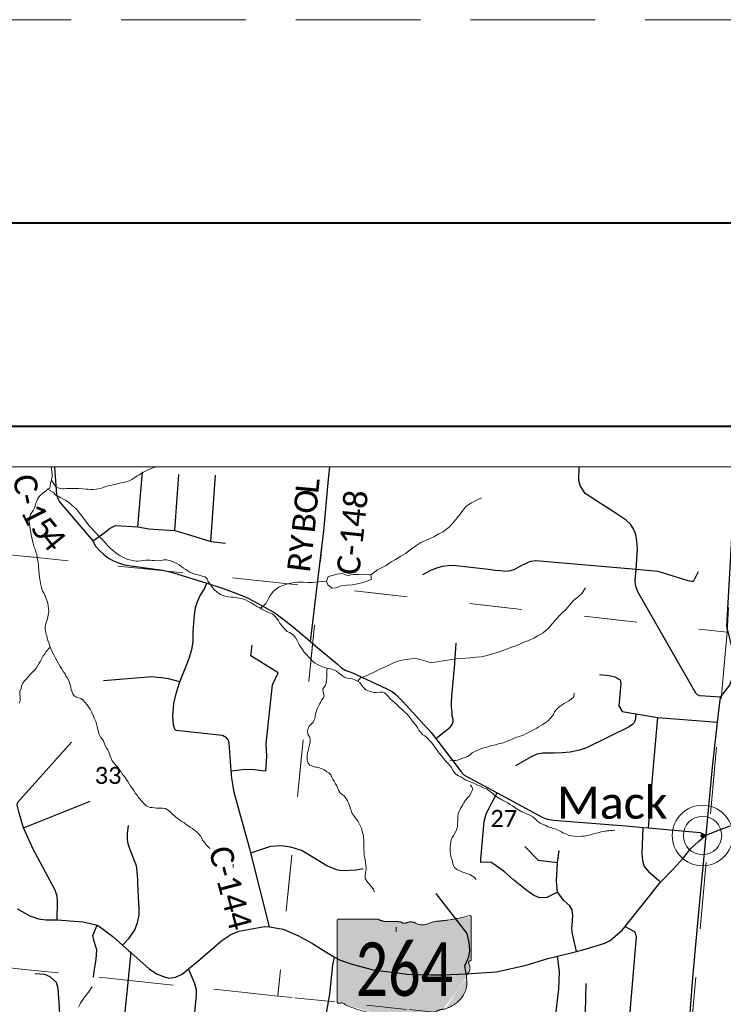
# Paper-space layout 'Layout1' of a CAD drawing. Extents: x 0 to 39.3, y 0 to 22.
# Tile 118 of 131: x 4.3 to 6, y 19.6 to 22. Entities that reach past the tile are written whole.
import ezdxf
from ezdxf.enums import TextEntityAlignment as Align

# ---------------------------------------------------------------- set-up
doc = ezdxf.new("R2010")
doc.units = 0
doc.header["$MEASUREMENT"] = 0
doc.linetypes.add('DGN Style 1', pattern=[0.184576, 0.000307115, -0.184269])
doc.linetypes.add('DGN Style 3', pattern=[0.429961, 0.307115, -0.122846])
doc.layers.add('GM_X_Corporation', color=7, linetype='DGN Style 1', lineweight=13, transparency=0.75)
for name, color, linetype, lineweight in [('GM_X_County_Road', 3, 'Continuous', 30), ('GM_X_County_Road_Text', 3, 'Continuous', 0), ('GM_X_Minor_Lake', 5, 'Continuous', 0), ('GM_X_Minor_River', 5, 'Continuous', 0), ('GM_X_Section_Text', 7, 'Continuous', 0), ('GM_X_State_Route', 1, 'Continuous', 30), ('GM_X_State_Shield', 7, 'Continuous', 0), ('GM_X_Township_Road', 4, 'Continuous', 30), ('GM_X_Unincorporated', 1, 'Continuous', 0), ('GM_X_Unincorporated_Location', 2, 'Continuous', 140), ('GM_X_Unincorporated_Text', 7, 'Continuous', 0), ('SH_Border', 7, 'Continuous', 40), ('SH_Data', 7, 'Continuous', 0)]:
    doc.layers.add(name, color=color, linetype=linetype, lineweight=lineweight)
doc.layers.add('GM_X_State_Location', color=7, linetype='Continuous', lineweight=13, plot=False)
doc.layers.add('SH_Cut_Line', color=7, linetype='DGN Style 3', lineweight=0, plot=False)
doc.styles.add('Style-Calibri Light', font='calibril.ttf')

# ---------------------------------------------------------------- blocks, each defined once
blk = doc.blocks.new('M1-H5_3')
at = {"layer": 'GM_X_State_Shield', "linetype": 'Continuous', "lineweight": 13, "extrusion": (0, 0, -1)}
h = blk.add_hatch(color=254, dxfattribs=at)
edge = h.paths.add_edge_path()
edge.add_line((-889, 90), (-889, 642))
edge.add_ellipse((-870, 645), major_axis=(-19.4, 0), ratio=0.8, start_angle=-97.738, end_angle=8.1379, ccw=False)
edge.add_ellipse((-270, 2057), major_axis=(-1845, 0), ratio=0.8, start_angle=71.0935, end_angle=84.1555)
edge.add_ellipse((-505, 294), major_axis=(-371, 0), ratio=0.8, start_angle=239.2311, end_angle=262.6538, ccw=False)
edge.add_ellipse((-256, 651), major_axis=(-141, 0), ratio=0.8, start_angle=65.1718, end_angle=126.1438)
edge.add_ellipse((-104, 484), major_axis=(-117, 0), ratio=0.8, start_angle=240.8589, end_angle=305.5333, ccw=False)
edge.add_ellipse((-22, 606), major_axis=(-56.4, 0), ratio=0.8, start_angle=62.8976, end_angle=140.2079)
edge.add_ellipse((138, 23), major_axis=(-702, 0), ratio=0.8, start_angle=265.0117, end_angle=279.5133, ccw=False)
edge.add_ellipse((203, 739), major_axis=(-196, 0), ratio=0.8, start_angle=88.8881, end_angle=128.3805)
edge.add_line((324, 616), (834, 616))
edge.add_ellipse((831, 600), major_axis=(-20.2, 0), ratio=0.8, start_angle=171.8699, end_angle=261.8699, ccw=False)
edge.add_line((851, 598), (851, -459))
edge.add_ellipse((831, -461), major_axis=(-20.3, 0), ratio=0.8, start_angle=101.6934, end_angle=188.0416, ccw=False)
edge.add_ellipse((828, -353), major_axis=(-155, 0), ratio=0.8, start_angle=79.3961, end_angle=92.661, ccw=False)
edge.add_ellipse((796, -520), major_axis=(-56, 0), ratio=0.8, start_angle=266.7283, end_angle=330.2516)
edge.add_ellipse((89, 430), major_axis=(-1333, 0), ratio=0.8, start_angle=102.8015, end_angle=119.5871, ccw=False)
edge.add_ellipse((487, -933), major_axis=(-417, 0), ratio=0.8, start_angle=284.164, end_angle=312.8158)
edge.add_ellipse((36, -525), major_axis=(-265, 0), ratio=0.8, start_angle=73.7082, end_angle=129.2996, ccw=False)
edge.add_ellipse((-117, -890), major_axis=(-217, 0), ratio=0.8, start_angle=248.7901, end_angle=274.3049)
edge.add_ellipse((-137, -604), major_axis=(-141, 0), ratio=0.8, start_angle=44.4507, end_angle=91.223, ccw=False)
edge.add_ellipse((-264, -706), major_axis=(-39.7, 0), ratio=0.8, start_angle=227.3516, end_angle=294.2483)
edge.add_ellipse((-247, -561), major_axis=(-149, 0), ratio=0.8, start_angle=36.7229, end_angle=77.1268, ccw=False)
edge.add_ellipse((-568, -755), major_axis=(-253, 0), ratio=0.8, start_angle=217.4232, end_angle=265.5969)
edge.add_ellipse((-373, -212), major_axis=(-462, 0), ratio=0.8, start_angle=-8.9858, end_angle=67.6911, ccw=False)
edge.add_ellipse((-959, -142), major_axis=(-131, 0), ratio=0.8, start_angle=173.0704, end_angle=223.1935)
edge.add_ellipse((-694, -21), major_axis=(-180, 0), ratio=0.8, start_angle=-23.6496, end_angle=19.967, ccw=False)
edge.add_ellipse((-885, 49), major_axis=(-30, 0), ratio=0.8, start_angle=149.663, end_angle=252.056)
edge.add_ellipse((-869, 88), major_axis=(-20.7, 0), ratio=0.8, start_angle=-7.7341, end_angle=70.3962, ccw=False)
edge.add_line((-889, 90), (-889, 90))
at = {"layer": 'GM_X_State_Shield', "color": 7, "linetype": 'Continuous', "lineweight": 13}
blk.add_rational_spline([(889, 90), (889, 367), (889, 643), (892, 663), (868, 660), (668, 605), (457, 588), (381, 580), (315, 549), (240, 521), (173, 560), (112, 595), (47, 566), (7, 549), (-22, 577), (-110, 589), (-199, 583), (-269, 581), (-324, 616), (-579, 616), (-834, 616), (-854, 614), (-851, 598), (-851, 70), (-851, -458), (-854, -474), (-835, -477), (-817, -477), (-799, -475), (-764, -473), (-747, -497), (-576, -575), (-384, -610), (-281, -631), (-203, -689), (-95, -759), (39, -728), (85, -714), (134, -717), (195, -718), (237, -683), (257, -669), (280, -677), (334, -668), (367, -632), (435, -561), (548, -554), (886, -443), (829, -154), (821, -106), (863, -70), (888, -16), (859, 37), (840, 63), (876, 72), (892, 76), (889, 90), (889, 90), (889, 90), (889, 90), (889, 90)], [1, 1, 1, 0.624969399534, 1, 0.993510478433, 1, 0.979182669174, 1, 0.861753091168, 1, 0.844914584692, 1, 0.780919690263, 1, 0.992003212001, 1, 0.941260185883, 1, 1, 1, 0.709455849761, 1, 1, 1, 0.726481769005, 1, 0.993307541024, 1, 0.850244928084, 1, 0.989290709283, 1, 0.968903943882, 1, 0.884615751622, 1, 0.975313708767, 1, 0.917850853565, 1, 0.834383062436, 1, 0.938481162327, 1, 0.91292815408, 1, 0.784359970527, 1, 0.905853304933, 1, 0.928432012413, 1, 0.626650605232, 1, 0.776430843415, 1, 1, 1, 1, 1], degree=2, knots=[0, 0, 0, 0.033333, 0.033333, 0.066667, 0.066667, 0.1, 0.1, 0.133333, 0.133333, 0.166667, 0.166667, 0.2, 0.2, 0.233333, 0.233333, 0.266667, 0.266667, 0.3, 0.3, 0.333333, 0.333333, 0.366667, 0.366667, 0.4, 0.4, 0.433333, 0.433333, 0.466667, 0.466667, 0.5, 0.5, 0.533333, 0.533333, 0.566667, 0.566667, 0.6, 0.6, 0.633333, 0.633333, 0.666667, 0.666667, 0.7, 0.7, 0.733333, 0.733333, 0.766667, 0.766667, 0.8, 0.8, 0.833333, 0.833333, 0.866667, 0.866667, 0.9, 0.9, 0.933333, 0.933333, 0.966667, 0.966667, 1, 1, 1], dxfattribs=at)
at = {"layer": 'GM_X_State_Shield', "color": 7, "linetype": 'Continuous', "lineweight": 13, "style": 'Style-Calibri Light', "width": 0.767998}
blk.add_attdef('M1-H5_3_0', text='', height=696, dxfattribs=at).set_placement((21, -384), align=Align.CENTER)
blk = doc.blocks.new('Unicorp')
at = {"layer": 'GM_X_Unincorporated'}
for radius in [393, 249]:
    blk.add_circle((0, 0), radius, dxfattribs=at)
blk = doc.blocks.new('BORDER_1')
at = {"layer": 'SH_Border', "color": 7, "linetype": 'Continuous', "lineweight": 40, "flags": 128}
blk.add_lwpolyline([(1.5, 21.5), (33.5, 21.5), (33.5, 0.5), (1.5, 0.5)], close=True, dxfattribs=at)
at = {"layer": 'SH_Cut_Line', "color": 7, "linetype": 'DGN Style 3', "lineweight": 0, "flags": 128}
blk.add_lwpolyline([(0, 0), (34, 0), (34, 22), (0, 22)], close=True, dxfattribs=at)

psp = doc.layouts.get("Layout1")

# ---------------------------------------------------------------- linework, layer by layer
at = {"layer": 'GM_X_Corporation', "flags": 128}
for points in [[(8.9, 14.3814), (8.9, 20.9), (2.1, 20.9), (2.1, 18.7697), (2.2164, 18.6603), (2.3024, 18.5638), (2.4531, 18.3722), (2.5091, 18.2757), (2.5944, 18.157), (2.6477, 18.0827), (2.8129, 17.7895), (2.9482, 17.5994), (3.2529, 17.1208), (3.3535, 16.9293), (3.4766, 16.7367), (3.5579, 16.6419), (3.619, 16.5459), (3.7774, 16.2543), (3.8686, 16.1561), (3.9643, 16.0792), (4.2564, 15.9374), (4.3533, 15.9108), (4.4487, 15.8964), (4.6416, 15.8532), (4.7366, 15.8475), (5.0291, 15.8581), (5.1241, 15.8236), (5.4143, 15.7071), (5.7095, 15.5281), (5.8045, 15.4515), (6.1414, 15.0678), (6.2843, 14.8736), (6.3804, 14.7819), (6.459, 14.6859), (6.5555, 14.6109), (6.6505, 14.5225), (6.7211, 14.4259), (6.8169, 14.3304), (6.9122, 14.3239), (7.0079, 14.2917), (7.1832, 14.2132), (7.3804, 14.1374), (7.4779, 14.1131), (7.5747, 14.1033), (7.7675, 14.1127), (7.989, 14.1), (8.1323, 14.1), (8.26, 14.1067), (8.4573, 14.1579), (8.5559, 14.1981), (8.6538, 14.2731), (8.7491, 14.3326), (8.8466, 14.3679)], [(8.9, 17.1766), (8.9, 20.9), (4.0645, 20.9), (4.0111, 20.3696), (4.0006, 20.2658), (3.9936, 20.1954), (3.918, 19.4442), (3.8667, 18.9339), (3.8234, 18.553), (3.8126, 18.3974), (3.8023, 18.3182), (3.7454, 17.7286), (3.744, 17.7149), (3.7921, 17.7096), (3.9407, 17.6938), (4.0716, 17.683), (4.1644, 17.6754), (4.3821, 17.6581), (4.4612, 17.6488), (4.8521, 17.6062), (5.4373, 17.5132), (5.7944, 17.4564), (6.1906, 17.4068), (6.2062, 17.4054), (6.4189, 17.3858), (6.5022, 17.378), (6.7303, 17.3529), (6.8401, 17.3411), (6.9337, 17.3322), (7.0192, 17.3227), (7.1457, 17.309), (7.2377, 17.2987), (7.3489, 17.2867), (7.3993, 17.2816), (7.6125, 17.252), (7.651, 17.2479), (7.7067, 17.2469), (7.7487, 17.2407), (7.7999, 17.2384), (7.8847, 17.2346), (7.9436, 17.232), (8.0041, 17.2302), (8.0564, 17.2286), (8.139, 17.2237), (8.2121, 17.2214), (8.3796, 17.21), (8.4125, 17.2078), (8.5489, 17.2005), (8.6103, 17.1973), (8.6426, 17.1973), (8.6981, 17.196), (8.7454, 17.1948), (8.8548, 17.1813)], [(5.0731, 20.9), (4.0674, 20.9), (4.0476, 20.7082), (5.0456, 20.6041)], [(6.077, 20.9), (5.0731, 20.9), (5.0456, 20.6041), (6.0521, 20.4929)], [(4.0476, 20.7082), (5.0456, 20.6041), (4.9462, 19.5973), (3.9403, 19.7031)], [(6.0521, 20.4929), (5.9616, 19.4927), (4.9462, 19.5973), (5.0456, 20.6041)], [(7.0465, 20.3953), (6.9413, 19.3834), (5.9616, 19.4927), (6.0521, 20.4929)], [(3.9403, 19.7031), (4.9462, 19.5973), (4.8473, 18.5791), (3.8378, 18.696)], [(5.9616, 19.4927), (5.8893, 18.4792), (4.8473, 18.5791), (4.9462, 19.5973)]]:
    psp.add_lwpolyline(points, close=True, dxfattribs=at)
at = {"layer": 'GM_X_County_Road', "ltscale": 0.002, "flags": 128}
for points in [[(4.3962, 20.9), (4.4014, 20.8309), (4.4042, 20.8217), (4.4089, 20.8132), (4.4177, 20.8031), (4.4907, 20.7173), (4.4967, 20.7049), (4.5074, 20.6936), (4.517, 20.685), (4.5292, 20.6748), (4.542, 20.6684), (4.554, 20.6631), (4.5683, 20.6586), (4.5853, 20.6562), (4.6625, 20.6455), (4.6738, 20.6425), (4.6839, 20.6403), (4.7001, 20.6354), (4.7713, 20.6137)], [(5.0263, 20.4698), (5.0598, 20.7421), (5.0709, 20.8695), (5.0742, 20.9)], [(6.0357, 20.3327), (5.9847, 20.3361), (5.9794, 20.3382), (5.975, 20.3429), (5.8326, 20.5921), (5.8291, 20.6013), (5.8268, 20.6093), (5.8263, 20.6196), (5.8283, 20.6466), (5.8319, 20.6973), (5.8303, 20.7167), (5.8274, 20.7335), (5.8218, 20.747), (5.8142, 20.7586), (5.8035, 20.7684), (5.779, 20.7844), (5.7029, 20.8343), (5.6968, 20.8433), (5.6908, 20.8538), (5.6869, 20.8656), (5.6878, 20.9)], [(6.0357, 20.3327), (6.0589, 20.3625), (6.0642, 20.3768), (6.0699, 20.4348), (6.0514, 20.507), (6.0739, 20.9)], [(4.8321, 20.1419), (4.8317, 20.1469), (4.8314, 20.1513), (4.8263, 20.2202), (4.8238, 20.2275), (4.8202, 20.2325), (4.8097, 20.2385), (4.6962, 20.251), (4.6948, 20.2516), (4.6937, 20.2526), (4.6928, 20.2541), (4.6897, 20.2637), (4.688, 20.2873), (4.69, 20.3169), (4.6956, 20.3418), (4.7053, 20.3708), (4.7246, 20.4197), (4.7296, 20.434), (4.7342, 20.4502), (4.7377, 20.4687), (4.7381, 20.4953), (4.7407, 20.5348), (4.7438, 20.5533), (4.7476, 20.5657), (4.7553, 20.5834), (4.7648, 20.5976), (4.7713, 20.6137)], [(4.7713, 20.6137), (4.8119, 20.6005), (4.8454, 20.5882), (4.8732, 20.5765), (4.8915, 20.5665), (4.9154, 20.5533), (4.939, 20.5402), (4.9587, 20.5256), (4.9851, 20.5048), (5.0263, 20.4698)], [(5.0263, 20.4698), (5.0396, 20.4585), (5.092, 20.4146), (5.1031, 20.4048), (5.1132, 20.3988), (5.1282, 20.3935), (5.2144, 20.3532), (5.2275, 20.3464), (5.2368, 20.3393), (5.2531, 20.323), (5.3235, 20.2455), (5.3348, 20.2308), (5.3873, 20.1625), (5.3964, 20.1497), (5.4053, 20.1411), (5.4206, 20.1324), (5.4859, 20.0972)], [(6.0003, 19.9928), (6.0164, 20.1604), (6.0288, 20.2712), (6.0357, 20.3327)], [(4.9258, 19.7674), (4.8794, 19.9495), (4.8769, 19.9594), (4.8389, 20.0979), (4.8359, 20.1136), (4.8327, 20.1338), (4.8321, 20.1419)], [(5.4859, 20.0972), (5.5972, 20.0373), (5.6092, 20.0324), (5.6251, 20.0305), (5.813, 20.0156), (5.8451, 20.0124)], [(5.8451, 20.0124), (5.8423, 19.9472), (5.8438, 19.9306), (5.8477, 19.916), (5.8588, 19.9036), (5.8836, 19.8823), (5.8884, 19.8772)], [(5.8451, 20.0124), (5.859, 20.011), (5.9861, 19.9994), (6.0003, 19.9928)], [(5.9168, 18.9788), (5.9313, 19.1438), (5.9319, 19.1508), (5.942, 19.291), (5.9466, 19.3546), (5.9513, 19.4191), (5.9555, 19.4438), (5.9566, 19.4892), (5.9673, 19.6321), (5.979, 19.7684), (6.0003, 19.9928)], [(4.8412, 18.9443), (4.8517, 18.9555), (4.8735, 18.985), (4.8771, 18.9917), (4.8807, 19.011), (4.8872, 19.0868), (4.8907, 19.127), (4.8957, 19.1417), (4.9044, 19.1555), (4.9529, 19.2503), (4.9786, 19.304), (4.9807, 19.309), (5.0206, 19.3955), (5.0483, 19.4923), (5.0629, 19.5365), (5.074, 19.602), (5.0812, 19.6731), (5.0855, 19.6928)]]:
    psp.add_lwpolyline(points, dxfattribs=at)
at = {"layer": 'GM_X_Minor_Lake', "flags": 128}
for points in [[(5.1179, 20.6324), (5.1055, 20.6373), (5.091, 20.6358), (5.0811, 20.6319), (5.07, 20.6299), (5.0663, 20.6185)], [(5.0663, 20.6186), (5.0694, 20.6094), (5.0795, 20.6011), (5.0894, 20.602), (5.1021, 20.607), (5.1158, 20.6085), (5.1291, 20.6093), (5.1386, 20.611), (5.1528, 20.6144), (5.1643, 20.6175), (5.177, 20.6233), (5.175, 20.634), (5.1651, 20.6354), (5.1552, 20.6337), (5.1453, 20.6344), (5.1317, 20.6343), (5.1179, 20.6324)]]:
    psp.add_lwpolyline(points, dxfattribs=at)
at = {"layer": 'GM_X_Minor_River', "ltscale": 120, "flags": 128}
for points in [[(4.3884, 20.9), (4.3892, 20.8956), (4.39, 20.8884), (4.3905, 20.8804), (4.3904, 20.8758), (4.3898, 20.8701), (4.3881, 20.8641), (4.3864, 20.8592), (4.3854, 20.8528), (4.3848, 20.8471), (4.3794, 20.8443), (4.3751, 20.8395), (4.3685, 20.8355), (4.363, 20.8308), (4.3587, 20.8264), (4.3551, 20.8216), (4.353, 20.8159), (4.3502, 20.8103), (4.3488, 20.8039), (4.3471, 20.7983), (4.345, 20.7934), (4.3402, 20.7871), (4.3374, 20.7823), (4.3354, 20.7774), (4.3344, 20.771), (4.3342, 20.7653), (4.3347, 20.7588), (4.336, 20.7527), (4.3366, 20.7473), (4.3372, 20.7428), (4.3378, 20.737), (4.3391, 20.7313), (4.341, 20.7221), (4.3424, 20.7167), (4.3441, 20.7121), (4.346, 20.7018), (4.3485, 20.6968), (4.3506, 20.6906), (4.353, 20.6837), (4.354, 20.6787), (4.3545, 20.6722), (4.3558, 20.6646), (4.357, 20.6577), (4.3572, 20.652), (4.3578, 20.6459), (4.359, 20.636), (4.3598, 20.6272), (4.361, 20.6192), (4.3619, 20.6127), (4.3642, 20.6024), (4.3666, 20.5939), (4.3699, 20.5892), (4.373, 20.5819), (4.3752, 20.5773), (4.3786, 20.568), (4.38, 20.5634), (4.3809, 20.5581), (4.3818, 20.5493), (4.382, 20.544), (4.3814, 20.5383), (4.38, 20.5307), (4.3791, 20.5262), (4.3778, 20.5209), (4.3752, 20.5131), (4.3731, 20.5074), (4.3733, 20.5025), (4.3743, 20.4967), (4.3752, 20.4902), (4.3776, 20.4841), (4.3786, 20.4791), (4.3803, 20.4726), (4.382, 20.4665), (4.3837, 20.4611), (4.3854, 20.4561), (4.3914, 20.4429), (4.395, 20.4371), (4.3989, 20.4286), (4.4028, 20.4216), (4.4103, 20.4081), (4.4143, 20.4023)], [(4.3889, 20.867), (4.4001, 20.8496), (4.4054, 20.8479), (4.4102, 20.8463), (4.4155, 20.8457), (4.4212, 20.8455), (4.4262, 20.8461), (4.4311, 20.8463), (4.4357, 20.8465), (4.4501, 20.846), (4.4554, 20.8462), (4.4657, 20.8459), (4.4747, 20.8448), (4.4793, 20.8443), (4.4849, 20.8437), (4.4918, 20.8438), (4.4986, 20.8443), (4.5048, 20.8457), (4.512, 20.8473), (4.5185, 20.8494), (4.5255, 20.8518), (4.5331, 20.8538), (4.5404, 20.8554), (4.5473, 20.8571), (4.5576, 20.8594), (4.5653, 20.861), (4.5722, 20.8631), (4.5775, 20.8644), (4.5821, 20.8658), (4.5868, 20.8687), (4.5918, 20.8719), (4.5996, 20.8773), (4.6047, 20.8802), (4.6112, 20.8838), (4.6205, 20.8888), (4.6302, 20.8938), (4.636, 20.8962), (4.6448, 20.899), (4.6482, 20.9)], [(4.38, 20.8446), (4.3928, 20.8374), (4.3994, 20.8303), (4.405, 20.8274), (4.4121, 20.823), (4.4177, 20.8202), (4.4237, 20.8173), (4.4314, 20.8117), (4.4392, 20.8057), (4.4451, 20.8006), (4.4506, 20.7951), (4.4543, 20.7904), (4.4583, 20.7853), (4.4626, 20.7798), (4.4666, 20.7744), (4.4724, 20.767), (4.4761, 20.7623), (4.4811, 20.7556), (4.4881, 20.7478), (4.506, 20.7286), (4.5104, 20.7242), (4.5167, 20.7172), (4.5233, 20.7105), (4.528, 20.705), (4.5335, 20.6995), (4.5383, 20.6952), (4.5431, 20.6912), (4.5475, 20.6876), (4.5527, 20.684), (4.5579, 20.6808), (4.5643, 20.6775), (4.5713, 20.6739), (4.5766, 20.6718), (4.5815, 20.6705), (4.589, 20.6691), (4.5973, 20.6677), (4.6019, 20.6675), (4.6095, 20.668), (4.6209, 20.6699), (4.6263, 20.6701), (4.632, 20.6699), (4.6365, 20.6693), (4.6418, 20.6688), (4.652, 20.6684), (4.6589, 20.6693), (4.6658, 20.6706), (4.6722, 20.6704), (4.679, 20.6694), (4.685, 20.6673), (4.6917, 20.664), (4.6974, 20.6619), (4.7029, 20.6583), (4.714, 20.6503), (4.7193, 20.6471), (4.7248, 20.6435), (4.7293, 20.6403), (4.7349, 20.6382), (4.7401, 20.6365), (4.745, 20.6348), (4.7499, 20.6335), (4.7574, 20.6313), (4.7627, 20.63), (4.7672, 20.6287), (4.7724, 20.624), (4.7748, 20.6174), (4.7802, 20.6097), (4.7842, 20.6034), (4.79, 20.5968), (4.7956, 20.592), (4.8004, 20.5884), (4.8063, 20.5848), (4.8138, 20.5819), (4.8202, 20.5802), (4.8248, 20.5796), (4.8304, 20.5787), (4.8361, 20.5785), (4.841, 20.5779), (4.8471, 20.5773), (4.855, 20.5759), (4.8595, 20.5746), (4.8666, 20.5725), (4.8741, 20.5684), (4.8804, 20.5648), (4.8893, 20.5591), (4.8946, 20.5563), (4.9001, 20.5531), (4.9065, 20.549), (4.9121, 20.5466), (4.918, 20.5437), (4.9229, 20.5409), (4.9278, 20.5396), (4.933, 20.5382), (4.9385, 20.5324), (4.9437, 20.5265), (4.948, 20.5206), (4.9505, 20.5156), (4.9571, 20.5078), (4.9644, 20.4995), (4.9691, 20.4948), (4.9747, 20.492), (4.9792, 20.4895)], [(5.175, 20.634), (5.1919, 20.6465), (5.2015, 20.6512), (5.2127, 20.6566), (5.2255, 20.6657), (5.2359, 20.6719), (5.2494, 20.6795), (5.2602, 20.686), (5.2723, 20.6955), (5.2862, 20.7054), (5.2986, 20.7134), (5.3209, 20.7234), (5.3306, 20.7277), (5.3429, 20.735), (5.3533, 20.74), (5.3693, 20.7525), (5.3799, 20.7651), (5.3913, 20.7781), (5.4003, 20.79), (5.4098, 20.8026), (5.423, 20.8114), (5.4353, 20.8175), (5.4476, 20.8232)], [(4.9039, 20.5507), (4.9172, 20.5639), (4.9224, 20.5736), (4.9272, 20.5834), (4.9351, 20.5938), (4.9491, 20.604), (4.9587, 20.6079), (4.9706, 20.6114), (4.9813, 20.6138), (4.9935, 20.6161), (5.0091, 20.616), (5.0204, 20.6153), (5.0318, 20.615), (5.0467, 20.6165), (5.0562, 20.6177), (5.0663, 20.6186)], [(5.143, 20.3718), (5.1496, 20.3801), (5.16, 20.384), (5.1723, 20.3894), (5.1846, 20.3955), (5.1977, 20.4016), (5.2073, 20.4062), (5.2208, 20.4123), (5.2312, 20.4177), (5.2423, 20.4212), (5.2523, 20.4239), (5.263, 20.4252), (5.2744, 20.4271), (5.2858, 20.4279), (5.299, 20.4249), (5.3107, 20.4211), (5.3243, 20.4173), (5.3388, 20.4196), (5.3525, 20.4226), (5.3636, 20.4242), (5.3743, 20.4258), (5.3861, 20.427), (5.3986, 20.4281), (5.4089, 20.4286), (5.4207, 20.4294), (5.434, 20.4309), (5.447, 20.4321), (5.4615, 20.4355), (5.4742, 20.4393), (5.4837, 20.4421), (5.4987, 20.447), (5.5095, 20.4512), (5.5198, 20.4551), (5.5321, 20.4593), (5.5421, 20.4636), (5.5517, 20.4679), (5.5655, 20.4732), (5.5763, 20.4782), (5.5864, 20.4836), (5.5991, 20.4912), (5.6131, 20.5034), (5.6222, 20.5141), (5.6308, 20.5238), (5.6433, 20.5371), (5.6559, 20.5493), (5.6641, 20.5593), (5.6747, 20.5719), (5.6844, 20.5785), (5.6942, 20.5877), (5.7037, 20.6015)], [(4.9792, 20.4895), (4.9844, 20.4856), (4.9895, 20.4797), (4.9934, 20.4719), (4.9974, 20.4657), (4.9998, 20.4599), (5.0049, 20.4525), (5.011, 20.4436), (5.0176, 20.4369), (5.0227, 20.431), (5.0275, 20.4263), (5.0319, 20.4212), (5.0382, 20.4168), (5.0442, 20.4136), (5.049, 20.4111), (5.0565, 20.4074), (5.0617, 20.4057), (5.0666, 20.4044), (5.0727, 20.4031), (5.0787, 20.4021), (5.0836, 20.4004), (5.0903, 20.3964), (5.0955, 20.3928), (5.1017, 20.3876), (5.1062, 20.3848), (5.1114, 20.3816), (5.1167, 20.3799), (5.1231, 20.3789), (5.1291, 20.3776), (5.137, 20.3746), (5.1426, 20.3722), (5.1478, 20.3686), (5.1518, 20.3627), (5.158, 20.3557), (5.1631, 20.3509), (5.1684, 20.3488), (5.174, 20.3467), (5.1793, 20.3454), (5.1838, 20.3445), (5.1891, 20.3439), (5.1975, 20.3452), (5.2043, 20.3453), (5.2088, 20.3436), (5.2151, 20.3381), (5.222, 20.3299), (5.2275, 20.3244), (5.2327, 20.3204), (5.24, 20.3137), (5.2452, 20.3086), (5.2522, 20.3026), (5.2592, 20.2959), (5.2651, 20.2904), (5.2709, 20.283), (5.2756, 20.2771), (5.2818, 20.2685), (5.2865, 20.2627), (5.2908, 20.2564), (5.2937, 20.2518), (5.2981, 20.2459), (5.3032, 20.24), (5.3077, 20.2376), (5.3128, 20.2332), (5.3191, 20.227), (5.3234, 20.2219), (5.3282, 20.216), (5.3336, 20.2086), (5.3398, 20.2), (5.3434, 20.1949), (5.3496, 20.1879), (5.3547, 20.1813), (5.3591, 20.1765), (5.3635, 20.1714), (5.3693, 20.1648), (5.3737, 20.1597), (5.3768, 20.1524), (5.3809, 20.1477), (5.3845, 20.143), (5.3908, 20.1393), (5.3964, 20.1365), (5.4042, 20.132), (5.4094, 20.1284), (5.4166, 20.1259), (5.4222, 20.1234), (5.4289, 20.1209), (5.4375, 20.1164), (5.4454, 20.1135), (5.4521, 20.1098), (5.4569, 20.1082), (5.4614, 20.1061), (5.4673, 20.1013), (5.4718, 20.0985), (5.4766, 20.0949), (5.4814, 20.0902), (5.4896, 20.0854), (5.4974, 20.0802), (5.5026, 20.0773), (5.5078, 20.0749), (5.5127, 20.0724), (5.5182, 20.0688), (5.5242, 20.0652), (5.5301, 20.0608)], [(4.3857, 20.4555), (4.3751, 20.4443), (4.3723, 20.4398), (4.3683, 20.4342), (4.3618, 20.4215), (4.359, 20.4167), (4.3554, 20.4107), (4.3521, 20.4048), (4.3482, 20.4), (4.3423, 20.3941), (4.3371, 20.389), (4.3277, 20.3779), (4.3218, 20.3724), (4.3185, 20.3672), (4.3153, 20.3601), (4.3139, 20.354), (4.3114, 20.3469), (4.3112, 20.3401), (4.3117, 20.3343), (4.3119, 20.3294), (4.3118, 20.3245), (4.3093, 20.3181)], [(4.4143, 20.4023), (4.4179, 20.3957), (4.4222, 20.3902), (4.4243, 20.3848), (4.4283, 20.3797), (4.4319, 20.3735), (4.4329, 20.3685), (4.435, 20.3639), (4.4367, 20.357), (4.4376, 20.352), (4.439, 20.3474), (4.4418, 20.3413), (4.4443, 20.3366), (4.4487, 20.3334), (4.4551, 20.3313), (4.4608, 20.3296), (4.4671, 20.3252), (4.4711, 20.3201), (4.4765, 20.3138), (4.4798, 20.3092), (4.4838, 20.3033), (4.4877, 20.2971), (4.4916, 20.2875), (4.4951, 20.2797), (4.4983, 20.2732), (4.4996, 20.2674), (4.5013, 20.2609), (4.5029, 20.2533), (4.5067, 20.2406), (4.5099, 20.2344), (4.5135, 20.2297), (4.5168, 20.225), (4.5195, 20.2177), (4.5245, 20.2077), (4.5278, 20.203), (4.5299, 20.1984), (4.5316, 20.1922), (4.5347, 20.1841), (4.5379, 20.1776), (4.5419, 20.1721), (4.5466, 20.1666), (4.551, 20.1623), (4.555, 20.1561), (4.5593, 20.1498), (4.5633, 20.1432), (4.5684, 20.1374), (4.5731, 20.1307), (4.5771, 20.1253), (4.5835, 20.114), (4.5875, 20.109), (4.5919, 20.1031), (4.5954, 20.0958), (4.6002, 20.0918), (4.6035, 20.086), (4.613, 20.075), (4.617, 20.0703), (4.6217, 20.0656), (4.6277, 20.0627), (4.6322, 20.0614), (4.6371, 20.0609), (4.6424, 20.0607), (4.647, 20.0598), (4.6515, 20.0596), (4.6565, 20.0594), (4.6633, 20.0596), (4.6693, 20.0586), (4.676, 20.0546), (4.6812, 20.0506), (4.6878, 20.0439), (4.6941, 20.038), (4.6985, 20.0352), (4.7041, 20.0312), (4.7092, 20.0268), (4.7148, 20.024), (4.7208, 20.0196), (4.7271, 20.0152), (4.7315, 20.0124), (4.7364, 20.0096), (4.7419, 20.0044), (4.7467, 20.0016), (4.7511, 19.9965), (4.7555, 19.9918), (4.7594, 19.9856), (4.7608, 19.981), (4.7656, 19.9762), (4.7699, 19.9692), (4.7772, 19.9618), (4.7798, 19.9601)], [(5.0676, 20.4042), (5.0667, 20.3964), (5.0669, 20.3903), (5.0666, 20.3812), (5.066, 20.3748), (5.065, 20.3672), (5.0637, 20.3627), (5.0601, 20.3575), (5.0569, 20.3523), (5.0574, 20.3462), (5.0588, 20.3412), (5.0605, 20.3362), (5.0584, 20.3314), (5.0533, 20.3251), (5.0512, 20.3198), (5.0487, 20.3153), (5.0459, 20.3105), (5.043, 20.3038), (5.0405, 20.2966), (5.0392, 20.291), (5.0383, 20.2864), (5.0377, 20.2819), (5.0357, 20.2774), (5.0328, 20.2714), (5.0281, 20.2663), (5.023, 20.2611), (5.0205, 20.2567), (5.0195, 20.2498), (5.0198, 20.2453), (5.0211, 20.2403), (5.024, 20.2356), (5.0261, 20.2302), (5.0259, 20.2245), (5.0249, 20.2189), (5.0236, 20.2128), (5.0223, 20.2079), (5.0205, 20.2012), (5.0196, 20.1963), (5.0182, 20.1887), (5.018, 20.1826), (5.0182, 20.1777), (5.0206, 20.1704), (5.025, 20.1657), (5.0313, 20.1628), (5.0385, 20.1606), (5.043, 20.1605), (5.0487, 20.1588), (5.0546, 20.1563), (5.0614, 20.1538), (5.0669, 20.149), (5.0718, 20.1462), (5.0765, 20.1418), (5.0787, 20.1368), (5.0819, 20.1306), (5.0851, 20.126), (5.0883, 20.1198), (5.0916, 20.1147), (5.0933, 20.1093), (5.0958, 20.1043), (5.0997, 20.0977), (5.1049, 20.0934), (5.1093, 20.0902), (5.1137, 20.0843), (5.118, 20.0781), (5.1201, 20.0727), (5.1236, 20.0634), (5.1249, 20.0577), (5.1273, 20.0515), (5.1294, 20.0465), (5.1338, 20.0403), (5.14, 20.0328), (5.1436, 20.0266), (5.1479, 20.0189), (5.1521, 20.0108), (5.1541, 20.0031), (5.1558, 19.997), (5.1568, 19.992), (5.1574, 19.9866), (5.1575, 19.9806), (5.1577, 19.9752), (5.1579, 19.968), (5.1576, 19.9615), (5.1578, 19.9562), (5.1584, 19.9513), (5.1589, 19.944), (5.1606, 19.9364), (5.1618, 19.9276), (5.163, 19.918), (5.1636, 19.9131), (5.1634, 19.9085), (5.1624, 19.9021), (5.1614, 19.893), (5.1615, 19.8869), (5.1651, 19.8796), (5.1728, 19.8713), (5.1771, 19.8659), (5.1819, 19.8604), (5.1836, 19.8546), (5.1838, 19.8538)], [(5.3697, 20.1777), (5.3785, 20.177), (5.3834, 20.1772), (5.3884, 20.1778), (5.3937, 20.1795), (5.403, 20.1834), (5.4076, 20.1847), (5.4134, 20.1872), (5.4196, 20.1908), (5.4243, 20.1956), (5.4343, 20.2005), (5.4424, 20.2041), (5.4478, 20.2062), (5.4536, 20.2082), (5.4589, 20.2092), (5.4662, 20.2124), (5.4731, 20.2136), (5.4827, 20.2156), (5.4896, 20.218), (5.5015, 20.2206), (5.5107, 20.2245), (5.5153, 20.2259), (5.5292, 20.2322), (5.5338, 20.234), (5.5384, 20.2353), (5.5473, 20.2384), (5.5526, 20.2405), (5.5584, 20.243), (5.5634, 20.2455), (5.5716, 20.2498), (5.577, 20.253), (5.5836, 20.2566), (5.5882, 20.2602), (5.5937, 20.2634), (5.5987, 20.2659), (5.6041, 20.2699), (5.6115, 20.2742), (5.6186, 20.2816), (5.6246, 20.2905), (5.6271, 20.2965), (5.6319, 20.3028), (5.6385, 20.309), (5.6513, 20.3169), (5.6571, 20.3202), (5.6626, 20.3238), (5.6684, 20.3281), (5.6747, 20.334), (5.6754, 20.3431)], [(5.4201, 20.1174), (5.4233, 20.1127), (5.4262, 20.1073), (5.4249, 20.1028), (5.4224, 20.0983), (5.4188, 20.0912), (5.4137, 20.0857), (5.4081, 20.0791), (5.4045, 20.0727), (5.4013, 20.0679), (5.3973, 20.0616), (5.3952, 20.0571), (5.3924, 20.0526), (5.3903, 20.0462), (5.3896, 20.0387), (5.389, 20.0322), (5.3884, 20.0151), (5.3871, 20.0091), (5.385, 20.0038), (5.3789, 19.9927), (5.3761, 19.9882), (5.3732, 19.9822), (5.3719, 19.975), (5.3709, 19.9705), (5.3703, 19.9637), (5.3701, 19.9565), (5.3703, 19.9519), (5.3709, 19.9469), (5.3722, 19.9404), (5.3742, 19.9339), (5.3759, 19.9285), (5.3769, 19.9236), (5.3787, 19.9189), (5.3815, 19.9139), (5.3871, 19.9091), (5.3923, 19.9059), (5.399, 19.903), (5.4039, 19.9013), (5.4087, 19.8993), (5.4136, 19.898), (5.4185, 19.8963), (5.4252, 19.8919), (5.4297, 19.8898), (5.4344, 19.8843)], [(5.5301, 20.0608), (5.5346, 20.058), (5.5427, 20.0527), (5.5472, 20.0507), (5.5547, 20.0474), (5.5641, 20.0433), (5.5685, 20.0416), (5.5738, 20.0387), (5.5793, 20.0336), (5.5844, 20.0285), (5.5889, 20.0253), (5.5937, 20.0221), (5.5993, 20.0192), (5.606, 20.0167), (5.6109, 20.0139), (5.6188, 20.0121), (5.624, 20.01), (5.6315, 20.0079), (5.6368, 20.005), (5.6442, 20.0013), (5.6487, 19.9993), (5.6569, 19.9956), (5.6629, 19.9927), (5.6693, 19.9913), (5.6758, 19.9907), (5.6879, 19.9903), (5.6944, 19.9905), (5.7012, 19.991), (5.7085, 19.9923), (5.7157, 19.9943), (5.7234, 19.9963), (5.7299, 19.998), (5.7349, 19.9993), (5.7422, 20.001), (5.7498, 20.0026), (5.7559, 20.0036), (5.7609, 20.0041), (5.7658, 20.0044), (5.7708, 20.0049), (5.7761, 20.0051)], [(4.8363, 19.9134), (4.8362, 19.9221)], [(5.2375, 19.7551), (5.2371, 19.7672)], [(4.4555, 19.5696), (4.4607, 19.5801), (4.4702, 19.5943), (4.4801, 19.607), (4.4888, 19.6196)]]:
    psp.add_lwpolyline(points, dxfattribs=at)
at = {"layer": 'GM_X_State_Route', "ltscale": 0.002}
psp.add_line((5.1803, 19.6621), (5.2595, 19.6516), dxfattribs=at)
at = {"layer": 'GM_X_State_Route', "ltscale": 0.002, "flags": 128}
for points in [[(5.9928, 19.9866), (6.0003, 19.9928), (6.0309, 20.0057), (6.0594, 20.0158)], [(5.9191, 19.9097), (5.9451, 19.9373), (5.9633, 19.96), (5.9817, 19.9773), (5.9928, 19.9866)], [(5.2595, 19.6516), (5.2635, 19.6511), (5.323, 19.6493), (5.3504, 19.6498), (5.4101, 19.652), (5.4843, 19.6566), (5.5575, 19.6731), (5.6113, 19.6898), (5.6351, 19.6956), (5.6817, 19.707), (5.7032, 19.7123), (5.7513, 19.7272), (5.7644, 19.7337), (5.7938, 19.7596), (5.8011, 19.7684), (5.8884, 19.8772), (5.9191, 19.9097)], [(4.3047, 19.8121), (4.3155, 19.8058), (4.3354, 19.7947), (4.3572, 19.787), (4.3746, 19.785), (4.403, 19.7848), (4.4041, 19.7847), (4.4337, 19.7825), (4.4666, 19.7803), (4.5012, 19.7717), (4.5106, 19.7663), (4.5397, 19.744), (4.5635, 19.7225), (4.579, 19.7086), (4.5841, 19.7041), (4.6291, 19.6645), (4.6474, 19.6523), (4.6643, 19.6451), (4.6779, 19.6417), (4.6942, 19.6437), (4.7103, 19.6513), (4.7263, 19.6642), (4.7486, 19.6823), (4.8086, 19.7337), (4.8306, 19.7491), (4.8501, 19.7567), (4.8866, 19.7638), (4.9133, 19.7685), (4.9258, 19.7674), (4.9594, 19.7617), (4.9954, 19.7465), (5.0314, 19.7267), (5.0605, 19.7084)], [(5.0605, 19.7084), (5.0855, 19.6928), (5.0998, 19.686), (5.1295, 19.6758), (5.1773, 19.6625), (5.1803, 19.6621)]]:
    psp.add_lwpolyline(points, dxfattribs=at)
at = {"layer": 'GM_X_Township_Road', "ltscale": 0.002}
for p, q in [((4.6018, 20.7523), (4.6126, 20.8874)), ((4.693, 20.7431), (4.7025, 20.8806)), ((4.7809, 20.7159), (4.7929, 20.879)), ((4.3197, 20.0109), (4.4841, 20.0771)), ((5.702, 19.4712), (5.7049, 19.6284))]:
    psp.add_line(p, q, dxfattribs=at)
at = {"layer": 'GM_X_Township_Road', "ltscale": 0.002, "flags": 128}
for points in [[(4.4907, 20.7173), (4.5119, 20.7321), (4.5335, 20.7489), (4.5463, 20.7555), (4.6018, 20.7523), (4.6296, 20.7471), (4.6514, 20.7457), (4.693, 20.7431), (4.7418, 20.728)], [(4.7418, 20.728), (4.7809, 20.7159), (4.8172, 20.7115)], [(5.5609, 20.6635), (5.5463, 20.6567), (5.527, 20.6461), (5.5148, 20.6432), (5.5054, 20.6424), (5.4945, 20.6435), (5.4813, 20.6442), (5.4645, 20.6466), (5.3778, 20.6567), (5.3653, 20.6563), (5.3519, 20.6546), (5.339, 20.6514), (5.3224, 20.6449), (5.302, 20.634)], [(5.9806, 20.6416), (5.9692, 20.6181), (5.9685, 20.6175), (5.9675, 20.6172), (5.9646, 20.6174), (5.9567, 20.6188), (5.8929, 20.6387), (5.8828, 20.6417), (5.8283, 20.6466), (5.5816, 20.6679), (5.5687, 20.6663), (5.5618, 20.664), (5.5609, 20.6635)], [(4.8314, 20.1513), (4.8671, 20.1557), (4.8889, 20.1551), (4.9085, 20.1522), (4.9163, 20.1519), (4.9187, 20.1873), (4.9173, 20.2186), (4.933, 20.3632), (4.9467, 20.3926), (4.8798, 20.4342), (4.8828, 20.4611)], [(5.3818, 20.4145), (5.3821, 20.4176), (5.3849, 20.4659)], [(5.3348, 20.2308), (5.3694, 20.2583), (5.3734, 20.2629), (5.3758, 20.2675), (5.3777, 20.273), (5.3777, 20.2777), (5.3757, 20.2865), (5.3757, 20.2968), (5.3738, 20.3086), (5.3737, 20.3198), (5.3746, 20.3352), (5.3818, 20.4145)], [(4.7053, 20.3708), (4.6774, 20.3779), (4.6595, 20.3806), (4.6492, 20.3816), (4.6362, 20.3825), (4.5171, 20.3734)], [(5.7382, 20.3888), (5.7609, 20.3858), (5.776, 20.3828), (5.7887, 20.3751), (5.7903, 20.3661), (5.7853, 20.3116), (5.7943, 20.2975), (5.8278, 20.2919)], [(5.8278, 20.2919), (5.8268, 20.2811), (5.8253, 20.274), (5.8226, 20.269), (5.8191, 20.2653), (5.811, 20.2602), (5.7058, 20.208), (5.6892, 20.2027), (5.6656, 20.1975), (5.6458, 20.1955), (5.6262, 20.1949), (5.5988, 20.1952), (5.584, 20.1923), (5.5699, 20.1857), (5.5313, 20.1642)], [(5.8278, 20.2919), (5.882, 20.2828), (6.0288, 20.2712)], [(5.859, 20.011), (5.8703, 20.1533), (5.882, 20.2828)], [(4.403, 19.7848), (4.4038, 19.8302), (4.4027, 19.8431), (4.3977, 19.8581), (4.3435, 19.9586), (4.3197, 20.0109), (4.3088, 20.0507), (4.3043, 20.067), (4.306, 20.0742), (4.4384, 20.2221)], [(5.4802, 19.9202), (5.4714, 19.926), (5.4586, 19.9269), (5.4461, 19.9256), (5.4462, 19.9345), (5.4541, 20.0268), (5.4593, 20.0457), (5.4714, 20.0692), (5.4859, 20.0972)], [(4.5635, 19.7225), (4.5793, 19.7388), (4.5929, 19.7582), (4.6009, 19.7776), (4.6045, 19.7969), (4.6046, 19.8126), (4.6031, 19.8394), (4.6025, 19.8583), (4.6019, 19.8725), (4.6011, 19.8832), (4.5997, 19.9041), (4.598, 19.9176), (4.5826, 19.9571), (4.5773, 19.9721), (4.5757, 19.9823), (4.5763, 19.9967), (4.5783, 20.0166)], [(4.8794, 19.9495), (4.9286, 19.9662), (4.9541, 19.9674), (4.9777, 19.9648), (5.006, 19.9556), (5.0683, 19.9175), (5.0895, 19.909), (5.1048, 19.9062), (5.1389, 19.9081), (5.1561, 19.911)], [(5.5539, 19.9657), (5.5875, 19.9318), (5.6346, 19.926)], [(5.6817, 19.707), (5.672, 19.7508), (5.6699, 19.7626), (5.6704, 19.772), (5.6717, 19.7838), (5.6722, 19.7954), (5.6706, 19.8093), (5.6653, 19.8189), (5.651, 19.8312), (5.6346, 19.8526), (5.6323, 19.8804), (5.6346, 19.926), (5.6387, 19.9552)], [(5.6346, 19.8526), (5.6081, 19.8399), (5.591, 19.8388), (5.5767, 19.8444), (5.5594, 19.8572), (5.5266, 19.8832), (5.5042, 19.9028), (5.4837, 19.9178), (5.4802, 19.9202)], [(5.4101, 19.652), (5.4069, 19.6719), (5.416, 19.6942), (5.4188, 19.7097), (5.4174, 19.7289), (5.4119, 19.7512), (5.3363, 19.8497)], [(4.4924, 19.6434), (4.4944, 19.6576), (4.4964, 19.6727), (4.4988, 19.6879), (4.5001, 19.699), (4.5005, 19.7114), (4.4941, 19.7316), (4.4904, 19.7461), (4.5012, 19.7717)], [(5.8011, 19.7684), (5.8191, 19.7584), (5.8239, 19.756), (5.8271, 19.7505), (5.828, 19.7433), (5.8045, 19.4607)], [(4.5841, 19.7041), (4.5597, 19.4597), (4.5507, 19.3692), (4.5505, 19.3565), (4.5503, 19.3514)], [(5.63, 19.5414), (5.6332, 19.5736), (5.6381, 19.6145), (5.64, 19.6566), (5.6351, 19.6956)], [(4.3989, 19.5095), (4.4009, 19.5159), (4.4036, 19.525), (4.4086, 19.5374), (4.4093, 19.5512), (4.4089, 19.5691), (4.4056, 19.6158), (4.4009, 19.6306), (4.3854, 19.6448), (4.3723, 19.6505), (4.3484, 19.6518)], [(4.7406, 19.5389), (4.746, 19.6002), (4.746, 19.6123), (4.741, 19.6301), (4.7263, 19.6642)]]:
    psp.add_lwpolyline(points, dxfattribs=at)
at = {"layer": 'GM_X_Unincorporated_Location'}
psp.add_point((5.9917, 19.9923), dxfattribs=at)
at = {"layer": 'SH_Data', "color": 7, "linetype": 'Continuous', "lineweight": 40}
psp.add_line((2, 21), (9, 21), dxfattribs=at)
at = {"layer": 'SH_Data', "color": 7, "linetype": 'Continuous', "lineweight": 0}
psp.add_line((2.1, 20.9), (8.9, 20.9), dxfattribs=at)

# ---------------------------------------------------------------- block references
at = {"layer": 'GM_X_State_Shield', "color": 7, "linetype": 'Continuous', "lineweight": 13, "xscale": 0.0001893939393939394, "yscale": 0.0001893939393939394, "zscale": 0.0001893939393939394}
psp.add_blockref('M1-H5_3', (5.2537, 19.6702), dxfattribs=at).add_auto_attribs({'M1-H5_3_0': '264'})
at = {"layer": 'GM_X_Unincorporated', "xscale": 0.0001893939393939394, "yscale": 0.0001893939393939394, "zscale": 0.0001893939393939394}
psp.add_blockref('Unicorp', (5.9917, 19.9923), dxfattribs=at)
at = {"layer": 'SH_Cut_Line', "color": 7, "linetype": 'DGN Style 3', "lineweight": 0}
psp.add_blockref('BORDER_1', (0, 0), dxfattribs=at)

# ---------------------------------------------------------------- texts
at = {"layer": 'GM_X_County_Road_Text', "style": 'Style-Calibri Light'}
for s, height, rotation, p in [('C', 0.0568, 280.28, (4.2934, 20.8753)), ('L', 0.0568, 84.8271, (5.0459, 20.8322)), ('O', 0.0568, 84.797, (5.0414, 20.7824)), ('-', 0.0568, 282.0745, (4.3021, 20.8279)), ('C-148', 0.05682, 83.9636, (5.1466, 20.6313)), ('1', 0.0568, 296.6444, (4.3121, 20.7904)), ('5', 0.0568, 309.0137, (4.3349, 20.7481)), ('B', 0.0568, 84.1512, (5.0365, 20.7353)), ('4', 0.0568, 309.0164, (4.3568, 20.7211)), ('Y', 0.0568, 83.1719, (5.0305, 20.6846)), ('R', 0.0568, 82.8755, (5.0247, 20.638)), ('C-144', 0.05682, 284.8258, (4.7755, 19.957))]:
    psp.add_text(s, height=height, rotation=rotation, dxfattribs=at).set_placement(p)
at = {"layer": 'GM_X_Section_Text', "style": 'Style-Calibri Light'}
for s, p in [('33', (4.4952, 20.1194)), ('27', (5.4693, 20.0136))]:
    psp.add_text(s, height=0.04186, rotation=0, dxfattribs=at).set_placement(p)
at = {"layer": 'GM_X_State_Location', "style": 'Style-Calibri Light'}
psp.add_text('264', height=0.000189, rotation=0, dxfattribs=at).set_placement((5.1868, 19.6563))
for s, p in [('s', (5.2538, 19.6702)), ('r', (5.2537, 19.6702))]:
    psp.add_text(s, height=0.000189, dxfattribs=at).set_placement(p, align=Align.MIDDLE_CENTER)
at = {"layer": 'GM_X_Unincorporated_Text', "style": 'Style-Calibri Light'}
psp.add_text('Mack', height=0.07898, rotation=0, dxfattribs=at).set_placement((5.6335, 20.0335))

doc.saveas('drawing.dxf')
